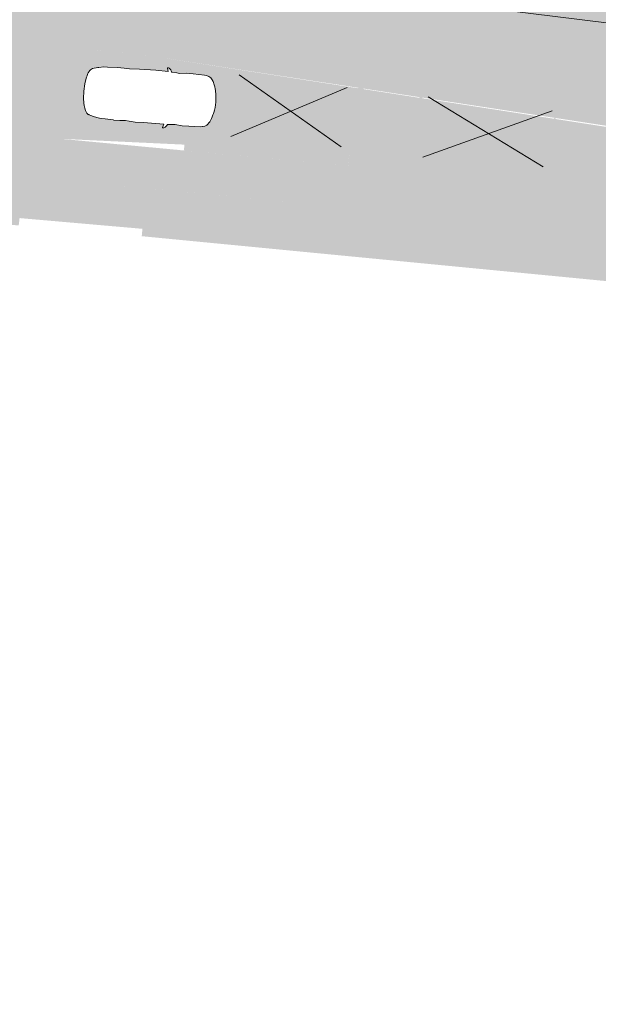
# Model space of a CAD drawing. Header units: metres. Extents: x -862 to 1262, y -354 to 644.
# Tile 13 of 256: x -651 to -630, y 397 to 433. Entities that reach past the tile are written whole.
import ezdxf

# ---------------------------------------------------------------- set-up
doc = ezdxf.new("R2010")
doc.units = ezdxf.units.M
doc.header["$LTSCALE"] = 0.5
doc.set_wipeout_variables(frame=1)
doc.layers.add('BPR_Verkehr_220520', color=7, linetype='Continuous')

# ---------------------------------------------------------------- blocks, each defined once
blk = doc.blocks.new('Fz_bmw_X5_2011_D-2')
at = {"color": 255, "linetype": 'Continuous', "lineweight": 5, "transparency": 33554687}
blk.add_wipeout([(2.186, -3.613), (2.164, -3.575), (2.126, -3.533), (2.095, -3.491), (2.069, -3.468), (2.043, -3.448), (2.016, -3.43), (1.989, -3.415), (1.962, -3.401), (1.934, -3.389), (1.918, -3.384), (1.895, -3.006), (1.888, -2.94), (1.866, -2.814), (1.92, -2.304), (1.925, -1.818), (1.882, -0.981), (1.865, -0.837), (1.859, -0.807), (1.807, -0.646), (1.72, -0.505), (1.466, -0.317), (1.229, -0.212), (1.098, -0.166), (0.947, -0.127), (0.848, -0.092), (0.776, -0.077), (0.588, -0.043), (0.395, -0.019), (0, 0), (-0.198, -0.005), (-0.395, -0.019), (-0.432, -0.023), (-0.587, -0.043), (-0.776, -0.077), (-0.848, -0.092), (-0.947, -0.127), (-1.098, -0.166), (-1.237, -0.213), (-1.466, -0.317), (-1.589, -0.386), (-1.72, -0.505), (-1.807, -0.646), (-1.864, -0.837), (-1.882, -0.981), (-1.925, -1.818), (-1.92, -2.304), (-1.866, -2.814), (-1.894, -3.006), (-1.915, -3.372), (-1.934, -3.389), (-1.989, -3.415), (-2.043, -3.448), (-2.069, -3.468), (-2.095, -3.491), (-2.119, -3.516), (-2.152, -3.561), (-2.175, -3.594), (-2.195, -3.643), (-2.197, -3.687), (-2.194, -3.704), (-2.177, -3.714), (-2.171, -3.713), (-1.927, -3.646), (-1.945, -4.544), (-1.937, -5.733), (-1.886, -6.457), (-1.915, -6.853), (-1.923, -7.351), (-1.884, -8.076), (-1.879, -8.345), (-1.812, -8.71), (-1.793, -8.789), (-1.682, -9.154), (-1.646, -9.225), (-1.585, -9.296), (-1.503, -9.358), (-1.449, -9.39), (-1.34, -9.442), (-1.242, -9.48), (-1.136, -9.514), (-1.021, -9.545), (-0.858, -9.571), (-0.542, -9.627), (0, -9.658), (0.543, -9.627), (0.859, -9.571), (0.871, -9.574), (0.876, -9.574), (0.888, -9.574), (0.894, -9.573), (0.901, -9.572), (1.022, -9.545), (1.05, -9.538), (1.242, -9.48), (1.399, -9.416), (1.503, -9.358), (1.585, -9.296), (1.646, -9.225), (1.666, -9.188), (1.682, -9.154), (1.7, -9.11), (1.738, -8.995), (1.794, -8.789), (1.813, -8.71), (1.864, -8.457), (1.879, -8.345), (1.884, -8.217), (1.894, -7.928), (1.923, -7.351), (1.924, -7.297), (1.915, -6.853), (1.886, -6.457), (1.918, -6.185), (1.938, -5.733), (1.934, -5.134), (1.925, -3.645), (2.171, -3.713), (2.196, -3.697), (2.198, -3.675), (2.197, -3.659)], dxfattribs=at)
at = {"color": 9, "linetype": 'Continuous', "lineweight": 5, "transparency": 33554687, "flags": 128}
blk.add_lwpolyline([(2.186, -3.613), (2.164, -3.575), (2.126, -3.533), (2.095, -3.491), (2.069, -3.468), (2.043, -3.448), (2.016, -3.43), (1.989, -3.415), (1.962, -3.401), (1.934, -3.389), (1.918, -3.384), (1.895, -3.006), (1.888, -2.94), (1.866, -2.814), (1.92, -2.304), (1.925, -1.818), (1.882, -0.981), (1.865, -0.837), (1.859, -0.807), (1.807, -0.646), (1.72, -0.505), (1.466, -0.317), (1.229, -0.212), (1.098, -0.166), (0.947, -0.127), (0.848, -0.092), (0.776, -0.077), (0.588, -0.043), (0.395, -0.019), (0, 0), (-0.198, -0.005), (-0.395, -0.019), (-0.432, -0.023), (-0.587, -0.043), (-0.776, -0.077), (-0.848, -0.092), (-0.947, -0.127), (-1.098, -0.166), (-1.237, -0.213), (-1.466, -0.317), (-1.589, -0.386), (-1.72, -0.505), (-1.807, -0.646), (-1.864, -0.837), (-1.882, -0.981), (-1.925, -1.818), (-1.92, -2.304), (-1.866, -2.814), (-1.894, -3.006), (-1.915, -3.372), (-1.934, -3.389), (-1.989, -3.415), (-2.043, -3.448), (-2.069, -3.468), (-2.095, -3.491), (-2.119, -3.516), (-2.152, -3.561), (-2.175, -3.594), (-2.195, -3.643), (-2.197, -3.687), (-2.194, -3.704), (-2.177, -3.714), (-2.171, -3.713), (-1.927, -3.646), (-1.945, -4.544), (-1.937, -5.733), (-1.886, -6.457), (-1.915, -6.853), (-1.923, -7.351), (-1.884, -8.076), (-1.879, -8.345), (-1.812, -8.71), (-1.793, -8.789), (-1.682, -9.154), (-1.646, -9.225), (-1.585, -9.296), (-1.503, -9.358), (-1.449, -9.39), (-1.34, -9.442), (-1.242, -9.48), (-1.136, -9.514), (-1.021, -9.545), (-0.858, -9.571), (-0.542, -9.627), (0, -9.658), (0.543, -9.627), (0.859, -9.571), (0.871, -9.574), (0.876, -9.574), (0.888, -9.574), (0.894, -9.573), (0.901, -9.572), (1.022, -9.545), (1.05, -9.538), (1.242, -9.48), (1.399, -9.416), (1.503, -9.358), (1.585, -9.296), (1.646, -9.225), (1.666, -9.188), (1.682, -9.154), (1.7, -9.11), (1.738, -8.995), (1.794, -8.789), (1.813, -8.71), (1.864, -8.457), (1.879, -8.345), (1.884, -8.217), (1.894, -7.928), (1.923, -7.351), (1.924, -7.297), (1.915, -6.853), (1.886, -6.457), (1.918, -6.185), (1.938, -5.733), (1.934, -5.134), (1.925, -3.645), (2.171, -3.713), (2.196, -3.697), (2.198, -3.675), (2.197, -3.659)], close=True, dxfattribs=at)
at = {"color": 255, "linetype": 'Continuous', "lineweight": 5, "transparency": 33554687}
blk.add_wipeout([(-0.542, -9.627), (0, -9.658), (0.543, -9.627), (0.859, -9.571), (0.871, -9.574), (0.876, -9.574), (0.888, -9.574), (0.894, -9.573), (0.901, -9.572), (1.022, -9.545), (1.05, -9.538), (1.242, -9.48), (1.399, -9.416), (1.503, -9.358), (1.585, -9.296), (1.646, -9.225), (1.666, -9.188), (1.682, -9.154), (1.7, -9.11), (1.738, -8.995), (1.794, -8.789), (1.813, -8.71), (1.864, -8.457), (1.879, -8.345), (1.884, -8.217), (1.894, -7.928), (1.923, -7.351), (1.924, -7.297), (1.915, -6.853), (1.886, -6.457), (1.918, -6.185), (1.938, -5.733), (1.934, -5.134), (1.925, -3.645), (2.171, -3.713), (2.196, -3.697), (2.198, -3.675), (2.197, -3.659), (2.186, -3.613), (2.164, -3.575), (2.126, -3.533), (2.095, -3.491), (2.069, -3.468), (2.043, -3.448), (2.016, -3.43), (1.989, -3.415), (1.962, -3.401), (1.934, -3.389), (1.918, -3.384), (1.895, -3.006), (1.888, -2.94), (1.866, -2.814), (1.92, -2.304), (1.925, -1.818), (1.882, -0.981), (1.865, -0.837), (1.859, -0.807), (1.807, -0.646), (1.72, -0.505), (1.466, -0.317), (1.229, -0.212), (1.098, -0.166), (0.947, -0.127), (0.848, -0.092), (0.776, -0.077), (0.588, -0.043), (0.395, -0.019), (0, 0), (-0.198, -0.005), (-0.395, -0.019), (-0.432, -0.023), (-0.587, -0.043), (-0.776, -0.077), (-0.848, -0.092), (-0.947, -0.127), (-1.098, -0.166), (-1.237, -0.213), (-1.466, -0.317), (-1.589, -0.386), (-1.72, -0.505), (-1.807, -0.646), (-1.864, -0.837), (-1.882, -0.981), (-1.925, -1.818), (-1.92, -2.304), (-1.866, -2.814), (-1.894, -3.006), (-1.915, -3.372), (-1.934, -3.389), (-1.989, -3.415), (-2.043, -3.448), (-2.069, -3.468), (-2.095, -3.491), (-2.119, -3.516), (-2.152, -3.561), (-2.175, -3.594), (-2.195, -3.643), (-2.197, -3.687), (-2.194, -3.704), (-2.177, -3.714), (-2.171, -3.713), (-1.927, -3.646), (-1.945, -4.544), (-1.937, -5.733), (-1.886, -6.457), (-1.915, -6.853), (-1.923, -7.351), (-1.884, -8.076), (-1.879, -8.345), (-1.812, -8.71), (-1.793, -8.789), (-1.682, -9.154), (-1.646, -9.225), (-1.585, -9.296), (-1.503, -9.358), (-1.449, -9.39), (-1.34, -9.442), (-1.242, -9.48), (-1.136, -9.514), (-1.021, -9.545), (-0.858, -9.571)], dxfattribs=at)
at = {"color": 9, "linetype": 'Continuous', "lineweight": 5, "transparency": 33554687, "flags": 128}
blk.add_lwpolyline([(-0.542, -9.627), (0, -9.658), (0.543, -9.627), (0.859, -9.571), (0.871, -9.574), (0.876, -9.574), (0.888, -9.574), (0.894, -9.573), (0.901, -9.572), (1.022, -9.545), (1.05, -9.538), (1.242, -9.48), (1.399, -9.416), (1.503, -9.358), (1.585, -9.296), (1.646, -9.225), (1.666, -9.188), (1.682, -9.154), (1.7, -9.11), (1.738, -8.995), (1.794, -8.789), (1.813, -8.71), (1.864, -8.457), (1.879, -8.345), (1.884, -8.217), (1.894, -7.928), (1.923, -7.351), (1.924, -7.297), (1.915, -6.853), (1.886, -6.457), (1.918, -6.185), (1.938, -5.733), (1.934, -5.134), (1.925, -3.645), (2.171, -3.713), (2.196, -3.697), (2.198, -3.675), (2.197, -3.659), (2.186, -3.613), (2.164, -3.575), (2.126, -3.533), (2.095, -3.491), (2.069, -3.468), (2.043, -3.448), (2.016, -3.43), (1.989, -3.415), (1.962, -3.401), (1.934, -3.389), (1.918, -3.384), (1.895, -3.006), (1.888, -2.94), (1.866, -2.814), (1.92, -2.304), (1.925, -1.818), (1.882, -0.981), (1.865, -0.837), (1.859, -0.807), (1.807, -0.646), (1.72, -0.505), (1.466, -0.317), (1.229, -0.212), (1.098, -0.166), (0.947, -0.127), (0.848, -0.092), (0.776, -0.077), (0.588, -0.043), (0.395, -0.019), (0, 0), (-0.198, -0.005), (-0.395, -0.019), (-0.432, -0.023), (-0.587, -0.043), (-0.776, -0.077), (-0.848, -0.092), (-0.947, -0.127), (-1.098, -0.166), (-1.237, -0.213), (-1.466, -0.317), (-1.589, -0.386), (-1.72, -0.505), (-1.807, -0.646), (-1.864, -0.837), (-1.882, -0.981), (-1.925, -1.818), (-1.92, -2.304), (-1.866, -2.814), (-1.894, -3.006), (-1.915, -3.372), (-1.934, -3.389), (-1.989, -3.415), (-2.043, -3.448), (-2.069, -3.468), (-2.095, -3.491), (-2.119, -3.516), (-2.152, -3.561), (-2.175, -3.594), (-2.195, -3.643), (-2.197, -3.687), (-2.194, -3.704), (-2.177, -3.714), (-2.171, -3.713), (-1.927, -3.646), (-1.945, -4.544), (-1.937, -5.733), (-1.886, -6.457), (-1.915, -6.853), (-1.923, -7.351), (-1.884, -8.076), (-1.879, -8.345), (-1.812, -8.71), (-1.793, -8.789), (-1.682, -9.154), (-1.646, -9.225), (-1.585, -9.296), (-1.503, -9.358), (-1.449, -9.39), (-1.34, -9.442), (-1.242, -9.48), (-1.136, -9.514), (-1.021, -9.545), (-0.858, -9.571), (-0.542, -9.627)], close=True, dxfattribs=at)

msp = doc.modelspace()

# ---------------------------------------------------------------- hatches: boundary and pattern name
at = {"layer": 'BPR_Verkehr_220520', "linetype": 'Continuous', "lineweight": 0, "true_color": 0xe4e6e5, "transparency": 33554687}
h = msp.add_hatch(color=254, dxfattribs=at)
h.paths.add_polyline_path([(-698.924, 452.621), (-699.733, 450.901), (-683.88, 406.328), (-682.087, 406.971), (-682.201, 407.314), (-682.307, 407.632), (-682.675, 409.044), (-682.896, 410.486), (-682.968, 411.943), (-682.89, 413.4), (-682.662, 414.841), (-682.288, 416.251), (-681.77, 417.615), (-681.116, 418.919), (-680.287, 420.158), (-679.851, 420.724), (-679.313, 421.376), (-678.091, 422.797), (-676.693, 424.337), (-676.311, 424.738), (-675.634, 425.425), (-674.933, 426.088), (-674.208, 426.725), (-673.462, 427.336), (-672.694, 427.92), (-671.905, 428.476), (-671.097, 429.003), (-670.271, 429.501), (-669.647, 429.848), (-669.011, 430.172), (-668.363, 430.473), (-667.705, 430.751), (-667.038, 431.006), (-666.362, 431.236), (-665.679, 431.442), (-664.988, 431.623), (-664.554, 431.724), (-664.117, 431.815), (-663.679, 431.897), (-663.239, 431.968), (-662.797, 432.03), (-662.355, 432.082), (-661.911, 432.124), (-661.466, 432.156), (-661.38, 432.161), (-661.293, 432.165), (-661.207, 432.17), (-661.12, 432.174), (-661.033, 432.177), (-660.947, 432.18), (-660.86, 432.183), (-660.773, 432.186), (-659.304, 432.213), (-657.834, 432.219), (-656.364, 432.204), (-654.894, 432.167), (-653.426, 432.108), (-651.958, 432.027), (-650.491, 431.926), (-649.027, 431.802), (-648.632, 431.765), (-648.238, 431.727), (-647.844, 431.687), (-647.45, 431.645), (-647.056, 431.602), (-646.663, 431.557), (-646.269, 431.511), (-645.876, 431.463), (-608.262, 426.807), (-607.151, 426.671), (-606.04, 426.536), (-604.929, 426.402), (-603.818, 426.27), (-602.706, 426.139), (-601.595, 426.01), (-600.483, 425.883), (-599.371, 425.757), (-598.594, 425.67), (-597.818, 425.584), (-597.041, 425.498), (-596.265, 425.413), (-595.488, 425.329), (-594.711, 425.246), (-593.934, 425.164), (-593.157, 425.082), (-592.851, 425.05), (-592.544, 425.018), (-592.238, 424.986), (-591.931, 424.954), (-591.625, 424.923), (-591.318, 424.891), (-591.011, 424.86), (-590.705, 424.829), (-590.099, 424.767), (-589.494, 424.707), (-588.888, 424.646), (-588.282, 424.586), (-587.676, 424.527), (-587.07, 424.468), (-586.465, 424.409), (-585.859, 424.351), (-585.782, 424.344), (-585.706, 424.336), (-585.63, 424.329), (-585.554, 424.322), (-585.478, 424.315), (-585.401, 424.307), (-585.325, 424.3), (-585.249, 424.293), (-561.438, 422.035), (-560.938, 421.988), (-559.51, 421.853), (-559.249, 421.828), (-558.987, 421.803), (-558.725, 421.779), (-558.463, 421.755), (-558.201, 421.73), (-557.939, 421.707), (-557.676, 421.683), (-557.414, 421.659), (-556.294, 421.487), (-555.204, 421.176), (-554.161, 420.73), (-553.183, 420.156), (-552.285, 419.464), (-551.481, 418.664), (-550.784, 417.77), (-550.205, 416.795), (-550.013, 416.397), (-549.842, 415.99), (-549.69, 415.575), (-549.559, 415.154), (-549.449, 414.726), (-549.36, 414.293), (-549.292, 413.857), (-549.246, 413.417), (-549.243, 413.38), (-549.24, 413.343), (-549.238, 413.306), (-549.235, 413.269), (-549.233, 413.232), (-549.231, 413.195), (-549.229, 413.158), (-549.227, 413.121), (-549.226, 413.1), (-549.225, 413.078), (-549.224, 413.056), (-549.223, 413.035), (-549.222, 413.013), (-549.222, 412.991), (-549.221, 412.97), (-549.22, 412.948), (-549.606, 407.232), (-544.169, 406.821), (-543.933, 409.949), (-543.853, 411), (-543.53, 412.875), (-542.857, 414.656), (-541.859, 416.276), (-540.572, 417.678), (-539.042, 418.811), (-537.326, 419.634), (-535.485, 420.117), (-533.586, 420.242), (-533.361, 420.235), (-533.136, 420.229), (-532.911, 420.222), (-532.685, 420.216), (-532.46, 420.21), (-532.235, 420.204), (-532.01, 420.198), (-531.785, 420.192), (-531.732, 420.191), (-531.679, 420.189), (-531.626, 420.186), (-531.573, 420.183), (-531.52, 420.18), (-531.467, 420.176), (-531.414, 420.172), (-531.361, 420.167), (-471.89, 414.447), (-471.817, 414.434), (-471.746, 414.411), (-471.68, 414.378), (-471.62, 414.335), (-471.566, 414.284), (-471.521, 414.225), (-471.485, 414.161), (-471.458, 414.092), (-470.95, 412.347), (-467.074, 411.974), (-456.585, 410.965), (-455.448, 410.773), (-454.351, 410.418), (-453.316, 409.91), (-452.365, 409.259), (-451.518, 408.477), (-450.791, 407.582), (-450.201, 406.592), (-449.759, 405.527), (-449.747, 405.488), (-449.734, 405.45), (-449.722, 405.412), (-449.71, 405.373), (-449.698, 405.335), (-449.686, 405.296), (-449.675, 405.257), (-449.664, 405.219), (-449.648, 405.165), (-449.634, 405.111), (-449.619, 405.058), (-449.605, 405.004), (-449.591, 404.95), (-449.578, 404.896), (-449.565, 404.842), (-449.552, 404.788), (-448.392, 399.721), (-441.922, 399.5), (-441.911, 399.603), (-441.9, 399.705), (-441.888, 399.807), (-441.874, 399.908), (-441.86, 400.01), (-441.844, 400.112), (-441.828, 400.213), (-441.81, 400.314), (-441.803, 400.351), (-441.797, 400.388), (-441.79, 400.425), (-441.782, 400.462), (-441.775, 400.5), (-441.768, 400.537), (-441.76, 400.574), (-441.752, 400.611), (-441.611, 401.194), (-441.435, 401.768), (-441.225, 402.33), (-440.982, 402.879), (-440.706, 403.412), (-440.399, 403.928), (-440.061, 404.424), (-439.694, 404.899), (-439.67, 404.928), (-439.646, 404.957), (-439.622, 404.986), (-439.598, 405.014), (-439.574, 405.043), (-439.549, 405.071), (-439.525, 405.1), (-439.5, 405.128), (-438.917, 405.741), (-438.285, 406.303), (-437.608, 406.809), (-436.89, 407.256), (-436.137, 407.641), (-435.354, 407.96), (-434.547, 408.213), (-433.721, 408.396), (-433.684, 408.403), (-433.647, 408.409), (-433.61, 408.416), (-433.573, 408.422), (-433.535, 408.428), (-433.498, 408.434), (-433.461, 408.439), (-433.424, 408.445), (-433.214, 408.473), (-433.004, 408.498), (-432.793, 408.517), (-432.582, 408.533), (-432.37, 408.543), (-432.159, 408.55), (-431.947, 408.552), (-431.735, 408.549), (-431.66, 408.547), (-431.584, 408.544), (-431.509, 408.541), (-431.433, 408.537), (-431.358, 408.533), (-431.283, 408.528), (-431.207, 408.523), (-431.132, 408.517), (-431.115, 408.515), (-431.098, 408.514), (-431.082, 408.512), (-431.065, 408.511), (-431.048, 408.509), (-431.032, 408.508), (-431.015, 408.506), (-430.998, 408.505), (-429.811, 408.391), (-429.181, 408.333), (-428.55, 408.276), (-427.92, 408.221), (-427.289, 408.167), (-426.658, 408.114), (-426.028, 408.062), (-425.397, 408.012), (-424.766, 407.963), (-424.167, 407.567), (-422.344, 407.437), (-420.521, 407.318), (-418.697, 407.21), (-416.873, 407.113), (-415.048, 407.027), (-413.222, 406.953), (-411.396, 406.889), (-409.57, 406.836), (-408.759, 406.811), (-407.948, 406.78), (-407.137, 406.742), (-406.326, 406.696), (-405.516, 406.644), (-404.707, 406.584), (-403.898, 406.518), (-403.09, 406.445), (-337.083, 400.178), (-336.698, 400.154), (-336.312, 400.155), (-335.927, 400.18), (-335.545, 400.23), (-335.166, 400.305), (-334.793, 400.404), (-334.428, 400.527), (-334.07, 400.672), (-333.832, 400.773), (-333.589, 400.863), (-333.342, 400.942), (-333.093, 401.011), (-332.84, 401.069), (-332.586, 401.116), (-332.329, 401.152), (-332.072, 401.177), (-331.945, 401.185), (-331.818, 401.19), (-331.691, 401.193), (-331.564, 401.193), (-331.437, 401.191), (-331.311, 401.185), (-331.184, 401.177), (-331.057, 401.167), (-316.615, 399.796), (-316.105, 399.734), (-315.599, 399.646), (-315.098, 399.533), (-314.604, 399.393), (-314.117, 399.229), (-313.64, 399.04), (-313.173, 398.827), (-312.717, 398.589), (-312.444, 398.428), (-312.179, 398.253), (-311.924, 398.064), (-311.679, 397.862), (-311.445, 397.647), (-311.223, 397.42), (-311.014, 397.181), (-310.817, 396.932), (-303.48, 401.885), (-303.693, 402.23), (-303.88, 402.59), (-304.04, 402.963), (-304.172, 403.346), (-304.275, 403.738), (-304.349, 404.136), (-304.394, 404.539), (-304.409, 404.945), (-304.388, 405.425), (-304.325, 405.902), (-304.221, 406.371), (-304.076, 406.829), (-303.892, 407.273), (-303.669, 407.7), (-303.41, 408.105), (-303.117, 408.486), (-308.466, 415.175), (-308.501, 415.143), (-308.535, 415.11), (-308.569, 415.077), (-308.604, 415.045), (-308.638, 415.012), (-308.672, 414.979), (-308.706, 414.946), (-308.74, 414.912), (-309.561, 414.157), (-310.433, 413.46), (-311.352, 412.827), (-312.312, 412.258), (-313.31, 411.758), (-314.34, 411.329), (-315.398, 410.973), (-316.478, 410.691), (-316.516, 410.682), (-316.555, 410.674), (-316.593, 410.666), (-316.632, 410.657), (-316.67, 410.649), (-316.709, 410.641), (-316.747, 410.633), (-316.786, 410.625), (-317.06, 410.572), (-317.335, 410.523), (-317.611, 410.48), (-317.888, 410.441), (-318.165, 410.407), (-318.443, 410.378), (-318.722, 410.353), (-319, 410.334), (-319.041, 410.331), (-319.082, 410.329), (-319.123, 410.326), (-319.163, 410.324), (-319.204, 410.322), (-319.245, 410.319), (-319.286, 410.317), (-319.326, 410.314), (-319.402, 410.31), (-319.478, 410.305), (-319.554, 410.301), (-319.629, 410.296), (-319.705, 410.292), (-319.781, 410.287), (-319.857, 410.283), (-319.932, 410.278), (-320.046, 410.271), (-320.16, 410.265), (-320.273, 410.258), (-320.387, 410.252), (-320.501, 410.245), (-320.614, 410.239), (-320.728, 410.232), (-320.841, 410.226), (-320.887, 410.223), (-320.932, 410.221), (-320.977, 410.218), (-321.022, 410.216), (-321.067, 410.213), (-321.112, 410.211), (-321.157, 410.208), (-321.202, 410.206), (-321.258, 410.203), (-321.314, 410.202), (-321.37, 410.201), (-321.427, 410.202), (-321.483, 410.203), (-321.539, 410.206), (-321.595, 410.21), (-321.651, 410.215), (-331.791, 411.177), (-334.28, 411.413), (-335.672, 411.546), (-341.325, 412.082), (-352.458, 413.139), (-354.947, 413.376), (-366.455, 414.468), (-368.944, 414.705), (-386.903, 416.41), (-389.392, 416.646), (-401.179, 417.765), (-403.668, 418.001), (-419.912, 419.544), (-420.084, 419.56), (-420.255, 419.576), (-420.427, 419.593), (-420.599, 419.61), (-420.771, 419.627), (-420.942, 419.644), (-421.114, 419.661), (-421.286, 419.678), (-421.534, 419.703), (-421.783, 419.728), (-422.032, 419.754), (-422.28, 419.78), (-422.529, 419.806), (-422.778, 419.832), (-423.026, 419.859), (-423.275, 419.886), (-423.275, 419.882), (-423.336, 419.894), (-423.398, 419.906), (-423.459, 419.917), (-423.52, 419.928), (-423.582, 419.94), (-423.643, 419.951), (-423.704, 419.963), (-423.766, 419.974), (-423.772, 419.941), (-425.17, 420.198), (-426.572, 420.435), (-427.977, 420.654), (-429.385, 420.852), (-430.796, 421.031), (-432.209, 421.191), (-433.624, 421.331), (-435.041, 421.451), (-440.168, 421.944), (-441.146, 422.1), (-442.098, 422.375), (-443.009, 422.766), (-443.864, 423.267), (-444.651, 423.87), (-445.357, 424.565), (-445.971, 425.342), (-446.485, 426.189), (-446.672, 426.54), (-446.84, 426.899), (-446.99, 427.265), (-447.123, 427.639), (-447.236, 428.019), (-447.331, 428.404), (-447.406, 428.793), (-447.462, 429.186), (-448.145, 435.012), (-448.391, 436.882), (-453.599, 437.631), (-453.577, 437.552), (-453.555, 437.473), (-453.535, 437.395), (-453.514, 437.316), (-453.495, 437.237), (-453.476, 437.157), (-453.457, 437.078), (-453.44, 436.998), (-453.213, 435.118), (-453.346, 433.228), (-453.832, 431.397), (-454.655, 429.691), (-455.784, 428.171), (-457.18, 426.891), (-458.793, 425.897), (-460.564, 425.225), (-460.988, 425.093), (-461.415, 424.973), (-461.846, 424.865), (-462.279, 424.769), (-462.715, 424.686), (-463.153, 424.615), (-463.593, 424.556), (-464.034, 424.51), (-464.281, 424.484), (-464.527, 424.462), (-464.774, 424.446), (-465.021, 424.436), (-465.269, 424.43), (-465.516, 424.429), (-465.764, 424.434), (-466.011, 424.443), (-466.082, 424.447), (-466.152, 424.451), (-466.223, 424.455), (-466.293, 424.46), (-466.364, 424.465), (-466.434, 424.471), (-466.505, 424.477), (-466.575, 424.484), (-593.85, 436.726), (-594.096, 436.759), (-594.338, 436.813), (-594.574, 436.887), (-594.804, 436.98), (-595.025, 437.092), (-595.236, 437.222), (-595.436, 437.368), (-595.623, 437.531), (-596.088, 438.003), (-596.517, 438.509), (-596.907, 439.045), (-597.257, 439.608), (-597.564, 440.195), (-597.828, 440.803), (-598.046, 441.429), (-598.217, 442.07), (-598.226, 442.108), (-598.234, 442.147), (-598.243, 442.185), (-598.251, 442.224), (-598.259, 442.263), (-598.267, 442.302), (-598.275, 442.34), (-598.282, 442.379), (-598.311, 442.541), (-598.338, 442.703), (-598.361, 442.865), (-598.382, 443.028), (-598.4, 443.191), (-598.414, 443.354), (-598.426, 443.518), (-598.434, 443.681), (-598.447, 444.024), (-598.456, 444.367), (-598.46, 444.709), (-598.459, 445.052), (-598.455, 445.395), (-598.446, 445.738), (-598.432, 446.08), (-598.415, 446.422), (-598.412, 446.46), (-598.41, 446.497), (-598.408, 446.535), (-598.406, 446.572), (-598.403, 446.61), (-598.401, 446.647), (-598.398, 446.685), (-598.396, 446.722), (-598.393, 446.757), (-598.391, 446.792), (-598.388, 446.827), (-598.386, 446.861), (-598.383, 446.896), (-598.38, 446.931), (-598.378, 446.966), (-598.375, 447.001), (-597.98, 451.961), (-603.946, 452.361), (-604.239, 448.981), (-604.374, 447.425), (-604.44, 446.67), (-604.487, 446.225), (-604.55, 445.782), (-604.63, 445.341), (-604.727, 444.904), (-604.839, 444.471), (-604.968, 444.042), (-605.113, 443.619), (-605.273, 443.201), (-605.288, 443.164), (-605.302, 443.128), (-605.317, 443.092), (-605.332, 443.056), (-605.348, 443.02), (-605.363, 442.984), (-605.378, 442.949), (-605.394, 442.913), (-605.446, 442.794), (-605.5, 442.676), (-605.555, 442.559), (-605.611, 442.442), (-605.669, 442.325), (-605.728, 442.21), (-605.788, 442.095), (-605.849, 441.98), (-605.888, 441.909), (-605.927, 441.839), (-605.967, 441.768), (-606.007, 441.698), (-606.048, 441.628), (-606.089, 441.558), (-606.131, 441.489), (-606.173, 441.42), (-606.673, 440.725), (-607.266, 440.107), (-607.941, 439.581), (-608.684, 439.156), (-609.48, 438.841), (-610.313, 438.642), (-611.166, 438.564), (-612.021, 438.608), (-619.751, 439.565), (-620.346, 439.639), (-620.561, 437.902), (-622.549, 438.148), (-623.262, 438.236), (-623.623, 438.284), (-623.983, 438.339), (-624.342, 438.4), (-624.699, 438.468), (-625.056, 438.542), (-625.411, 438.622), (-625.764, 438.709), (-626.116, 438.803), (-626.327, 438.861), (-626.538, 438.92), (-626.749, 438.978), (-626.96, 439.037), (-627.17, 439.097), (-627.381, 439.156), (-627.592, 439.216), (-627.802, 439.276), (-630.49, 440.022), (-633.19, 440.725), (-635.9, 441.386), (-638.62, 442.005), (-641.349, 442.581), (-644.087, 443.115), (-646.834, 443.606), (-649.587, 444.053), (-651.624, 444.366), (-653.662, 444.675), (-655.701, 444.979), (-657.74, 445.28), (-659.78, 445.576), (-661.821, 445.868), (-663.862, 446.155), (-665.904, 446.439), (-668.431, 446.771), (-670.962, 447.071), (-673.497, 447.338), (-676.035, 447.574), (-678.575, 447.776), (-681.118, 447.947), (-683.664, 448.085), (-686.21, 448.19), (-686.674, 448.207), (-686.674, 448.207), (-687.566, 448.253), (-688.456, 448.331), (-689.343, 448.438), (-690.226, 448.577), (-691.103, 448.745), (-691.974, 448.943), (-692.838, 449.172), (-693.693, 449.43), (-694.422, 449.687), (-695.134, 449.988), (-695.828, 450.33), (-696.499, 450.713), (-697.147, 451.135), (-697.769, 451.595), (-698.362, 452.091)])
h.paths.add_polyline_path([(-314.453, 406.888), (-314.246, 406.879), (-314.045, 406.829), (-313.859, 406.738), (-313.695, 406.61), (-313.561, 406.451), (-313.463, 406.268), (-313.405, 406.069), (-313.389, 405.862), (-313.431, 404.332), (-313.458, 404.129), (-313.525, 403.936), (-313.63, 403.761), (-313.768, 403.611), (-313.934, 403.492), (-314.121, 403.409), (-314.321, 403.366), (-314.525, 403.364), (-327.206, 404.568), (-327.343, 404.594), (-327.473, 404.645), (-327.591, 404.719), (-327.694, 404.814), (-327.777, 404.926), (-327.838, 405.052), (-327.874, 405.187), (-327.885, 405.326), (-327.87, 405.465), (-327.83, 405.598), (-327.765, 405.722), (-327.679, 405.832), (-327.573, 405.923), (-327.453, 405.994), (-327.322, 406.041), (-327.184, 406.063)])
h.paths.add_polyline_path([(-435.598, 416.194), (-435.268, 416.189), (-434.939, 416.167), (-433.249, 416.004), (-432.271, 415.905), (-431.295, 415.797), (-430.319, 415.679), (-429.345, 415.551), (-428.372, 415.414), (-427.4, 415.267), (-426.43, 415.111), (-425.461, 414.945), (-425.162, 414.892), (-424.997, 414.862), (-424.832, 414.829), (-424.667, 414.794), (-424.503, 414.757), (-424.339, 414.717), (-424.176, 414.675), (-424.013, 414.631), (-423.851, 414.584), (-423.723, 414.533), (-423.606, 414.46), (-423.505, 414.366), (-423.423, 414.255), (-423.362, 414.131), (-423.325, 413.997), (-423.314, 413.86), (-423.327, 413.722), (-423.366, 413.59), (-423.428, 413.467), (-423.512, 413.357), (-423.615, 413.264), (-423.732, 413.192), (-423.861, 413.143), (-423.997, 413.118), (-424.135, 413.118), (-437.356, 414.39), (-437.48, 414.413), (-437.599, 414.456), (-437.709, 414.519), (-437.807, 414.599), (-437.89, 414.694), (-437.956, 414.802), (-438.002, 414.92), (-438.028, 415.044), (-438.033, 415.17), (-438.017, 415.296), (-437.98, 415.417), (-437.923, 415.529), (-437.848, 415.631), (-437.757, 415.719), (-437.652, 415.79), (-437.537, 415.843), (-437.224, 415.945), (-436.905, 416.031), (-436.582, 416.098), (-436.256, 416.148), (-435.927, 416.18)])
h.paths.add_polyline_path([(-556.929, 427.9), (-459.877, 418.565), (-459.746, 418.541), (-459.622, 418.494), (-459.508, 418.425), (-459.407, 418.338), (-459.324, 418.234), (-459.261, 418.117), (-459.219, 417.991), (-459.2, 417.859), (-459.204, 417.726), (-459.233, 417.596), (-459.283, 417.473), (-459.355, 417.361), (-459.445, 417.263), (-459.551, 417.183), (-459.67, 417.123), (-459.797, 417.084), (-460.238, 417.002), (-460.682, 416.936), (-461.129, 416.887), (-461.576, 416.854), (-462.025, 416.839), (-462.474, 416.84), (-462.922, 416.858), (-463.37, 416.892), (-557.117, 425.909), (-557.31, 425.947), (-557.491, 426.021), (-557.655, 426.129), (-557.794, 426.267), (-557.903, 426.43), (-557.979, 426.611), (-558.018, 426.803), (-558.019, 426.999), (-557.981, 427.191), (-557.907, 427.373), (-557.798, 427.536), (-557.66, 427.675), (-557.498, 427.785), (-557.317, 427.86), (-557.125, 427.899)])
h.paths.add_polyline_path([(-690.831, 434.818), (-689.218, 434.782), (-687.605, 434.736), (-685.992, 434.681), (-684.38, 434.616), (-682.768, 434.541), (-681.156, 434.456), (-679.545, 434.362), (-677.935, 434.258), (-677.53, 434.173), (-677.163, 433.981), (-676.863, 433.695), (-676.652, 433.339), (-676.547, 432.939), (-676.555, 432.525), (-676.676, 432.129), (-676.901, 431.781), (-686.606, 420.539), (-686.751, 420.409), (-686.924, 420.321), (-687.115, 420.281), (-687.309, 420.291), (-687.494, 420.351), (-687.657, 420.456), (-687.789, 420.599), (-687.878, 420.772), (-692.269, 432.805), (-692.351, 433.158), (-692.346, 433.521), (-692.254, 433.872), (-692.081, 434.19), (-691.836, 434.458), (-691.533, 434.659), (-691.192, 434.782)])
at = {"layer": 'BPR_Verkehr_220520', "linetype": 'Continuous', "lineweight": 0, "true_color": 0xb8d2a6, "transparency": 33554687}
h = msp.add_hatch(color=9, dxfattribs=at)
edge = h.paths.add_edge_path()
edge.add_line((-664.988, 431.623), (-664.61, 429.918))
edge.add_line((-664.61, 429.918), (-661.404, 429.614))
edge.add_line((-661.404, 429.614), (-649.342, 428.472))
edge.add_line((-649.342, 428.472), (-649.077, 431.282))
edge.add_arc((-649.575, 431.329), 0.5, 354.5915, 442.9447)
edge.add_line((-649.513, 431.825), (-650.028, 431.889))
edge.add_arc((-658.159, 332.22), 100, 85.33616, 88.98893)
edge.add_arc((-657.98, 290.252), 141.962, 89.35982, 91.12731)
edge.add_line((-660.773, 432.186), (-660.773, 432.186))
edge.add_arc((-660.251, 412.193), 20, 91.4982, 103.7019)
edge.add_line((-664.988, 431.623), (-664.988, 431.623))
at = {"layer": 'BPR_Verkehr_220520', "linetype": 'Continuous', "lineweight": 0, "true_color": 0xd0ced1, "transparency": 33554687}
h = msp.add_hatch(color=254, dxfattribs=at)
edge = h.paths.add_edge_path()
edge.add_arc((-638.112, 429.998), 0.5, 82.9447, 174.5915, ccw=False)
edge.add_line((-638.051, 430.494), (-645.876, 431.463))
edge.add_arc((-658.159, 332.22), 100, 82.94469, 85.33616)
edge.add_line((-650.028, 431.889), (-649.513, 431.825))
edge.add_arc((-649.575, 431.329), 0.5, -5.4085, 82.9447, ccw=False)
edge.add_line((-649.077, 431.282), (-649.295, 428.971))
edge.add_line((-649.295, 428.971), (-649.295, 428.97))
edge.add_line((-649.295, 428.97), (-644.797, 428.544))
edge.add_line((-644.797, 428.544), (-638.806, 427.977))
edge.add_line((-638.806, 427.977), (-638.61, 430.045))
at = {"layer": 'BPR_Verkehr_220520', "linetype": 'Continuous', "lineweight": 0, "true_color": 0xf7dcdc, "transparency": 33554687}
h = msp.add_hatch(color=254, dxfattribs=at)
edge = h.paths.add_edge_path()
edge.add_line((-583.137, 421.28), (-585.513, 421.505))
edge.add_line((-585.513, 421.505), (-585.513, 421.505))
edge.add_arc((-508.864, 1229.93), 812.05, 264.540534, 264.583759, ccw=False)
edge.add_line((-586.123, 421.563), (-586.123, 421.563))
edge.add_arc((-508.864, 1229.93), 812.05, 264.195631, 264.540534, ccw=False)
edge.add_arc((-508.864, 1229.93), 812.05, 264.021068, 264.195631, ccw=False)
edge.add_line((-593.449, 422.297), (-593.449, 422.297))
edge.add_arc((-508.864, 1229.93), 812.05, 263.57855, 264.021068, ccw=False)
edge.add_line((-599.684, 422.974), (-599.684, 422.974))
edge.add_line((-599.684, 422.974), (-599.684, 422.974))
edge.add_arc((-508.864, 1229.93), 812.05, 262.944689, 263.57855, ccw=False)
edge.add_line((-608.606, 424.029), (-608.606, 424.029))
edge.add_line((-608.606, 424.029), (-610.741, 424.293))
edge.add_line((-610.741, 424.293), (-618.16, 425.211))
edge.add_line((-618.16, 425.211), (-621.139, 425.58))
edge.add_line((-621.139, 425.58), (-623.06, 425.817))
edge.add_line((-623.06, 425.817), (-623.06, 425.817))
edge.add_arc((-672.375, 27.358), 401.5, 82.94469, 83.81105)
edge.add_line((-629.09, 426.518), (-629.09, 426.518))
edge.add_arc((-672.375, 27.358), 401.5, 83.81105, 84.16784)
edge.add_arc((-672.375, 27.358), 401.5, 84.16784, 84.5915)
edge.add_line((-634.531, 427.07), (-636.364, 427.244))
edge.add_line((-636.364, 427.244), (-638.853, 427.479))
edge.add_line((-638.853, 427.479), (-649.342, 428.472))
edge.add_line((-649.342, 428.472), (-652.329, 428.755))
edge.add_line((-652.329, 428.755), (-661.404, 429.614))
edge.add_line((-661.404, 429.614), (-664.61, 429.918))
edge.add_line((-664.61, 429.918), (-664.988, 431.623))
edge.add_line((-664.988, 431.623), (-664.988, 431.623))
edge.add_arc((-660.251, 412.193), 20, 103.7019, 120.0678)
edge.add_line((-670.271, 429.501), (-670.271, 429.501))
edge.add_arc((-656.743, 406.135), 27, 120.0678, 136.4471)
edge.add_line((-676.311, 424.738), (-676.618, 424.416))
edge.add_line((-676.618, 424.416), (-675.53, 423.382))
edge.add_line((-675.53, 423.382), (-675.528, 423.38))
edge.add_arc((-656.743, 406.135), 25.5, 122.257, 137.4456, ccw=False)
edge.add_arc((-667.151, 422.625), 6, 84.5915, 122.257, ccw=False)
edge.add_line((-666.585, 428.598), (-634.672, 425.577))
edge.add_arc((-672.375, 27.358), 400, 82.94469, 84.5915, ccw=False)
edge.add_line((-623.244, 424.329), (-608.79, 422.54))
edge.add_arc((-508.864, 1229.93), 813.55, 262.944689, 264.583759)
edge.add_line((-585.655, 420.012), (-562.02, 417.771))
edge.add_line((-562.02, 417.771), (-562.02, 417.771))
edge.add_arc((-563.908, 397.86), 20, 66.5024, 84.5838, ccw=False)
edge.add_line((-555.934, 416.202), (-555.934, 416.202))
edge.add_line((-555.934, 416.202), (-555.934, 416.202))
edge.add_arc((-547.434, 435.714), 21.283, 246.4607, 254.7249)
edge.add_line((-553.041, 415.183), (-553.041, 415.183))
edge.add_line((-553.041, 415.183), (-553.041, 415.183))
edge.add_arc((-547.434, 435.714), 21.283, 254.7249, 264.6873)
edge.add_line((-549.404, 414.522), (-549.404, 414.522))
edge.add_arc((-558.217, 412.695), 9, 11.7136, 22.0777)
edge.add_arc((-547.361, 435.919), 20, 246.5024, 262.7751, ccw=False)
edge.add_arc((-563.908, 397.86), 21.5, 66.5024, 84.5838)
edge.add_line((-561.879, 419.264), (-566.164, 419.671))
edge.add_line((-566.164, 419.671), (-583.137, 421.28))
at = {"layer": 'BPR_Verkehr_220520', "linetype": 'Continuous', "lineweight": 0, "true_color": 0xb8d2a6, "transparency": 33554687}
h = msp.add_hatch(color=9, dxfattribs=at)
edge = h.paths.add_edge_path()
edge.add_line((-576.168, 420.619), (-575.903, 423.407))
edge.add_line((-575.903, 423.407), (-566.164, 419.671))
edge.add_line((-566.164, 419.671), (-576.168, 420.619))
edge.add_line((-576.168, 420.619), (-573.945, 412.464))
edge.add_line((-573.945, 412.464), (-573.34, 418.844))
edge.add_line((-573.34, 418.844), (-607.863, 423.937))
edge.add_line((-607.863, 423.937), (-607.582, 426.22))
edge.add_arc((-608.078, 426.281), 0.5, 352.9975, 442.9621)
edge.add_arc((-608.126, 426.904), 0.167, 215.254, 310.6528, ccw=False)
edge.add_line((-608.262, 426.807), (-645.876, 431.463))
edge.add_line((-645.876, 431.463), (-576.168, 420.619))
edge.add_line((-576.168, 420.619), (-583.137, 421.28))
edge.add_line((-583.137, 421.28), (-576.168, 420.619))
at = {"layer": 'BPR_Verkehr_220520', "linetype": 'Continuous', "lineweight": 0, "true_color": 0xece5cf, "transparency": 33554687}
h = msp.add_hatch(color=254, dxfattribs=at)
edge = h.paths.add_edge_path()
edge.add_line((-566.164, 419.671), (-573.199, 420.338))
edge.add_line((-573.199, 420.338), (-566.164, 419.671))
edge.add_line((-566.164, 419.671), (-565.9, 422.458))
edge.add_line((-565.9, 422.458), (-607.863, 423.937))
edge.add_line((-607.863, 423.937), (-607.582, 426.22))
edge.add_arc((-608.078, 426.281), 0.5, 352.9975, 442.9621)
edge.add_arc((-608.126, 426.904), 0.167, 215.254, 310.6528, ccw=False)
edge.add_line((-608.262, 426.807), (-645.876, 431.463))
edge.add_line((-645.876, 431.463), (-573.199, 420.338))
edge.add_line((-573.199, 420.338), (-572.934, 423.125))
edge.add_line((-572.934, 423.125), (-573.199, 420.338))
edge.add_line((-573.199, 420.338), (-583.137, 421.28))
edge.add_line((-583.137, 421.28), (-566.164, 419.671))
at = {"layer": 'BPR_Verkehr_220520', "linetype": 'Continuous', "lineweight": 0, "true_color": 0xb8d2a6, "transparency": 33554687}
h = msp.add_hatch(color=9, dxfattribs=at)
edge = h.paths.add_edge_path()
edge.add_line((-576.168, 420.619), (-575.903, 423.407))
edge.add_line((-575.903, 423.407), (-566.164, 419.671))
edge.add_line((-566.164, 419.671), (-573.199, 420.338))
edge.add_line((-573.199, 420.338), (-572.934, 423.125))
edge.add_line((-572.934, 423.125), (-607.863, 423.937))
edge.add_line((-607.863, 423.937), (-607.582, 426.22))
edge.add_arc((-608.078, 426.281), 0.5, 352.9975, 442.9621)
edge.add_arc((-608.126, 426.904), 0.167, 215.254, 310.6528, ccw=False)
edge.add_line((-608.262, 426.807), (-645.876, 431.463))
edge.add_line((-645.876, 431.463), (-573.199, 420.338))
edge.add_line((-573.199, 420.338), (-576.168, 420.619))
edge.add_line((-576.168, 420.619), (-583.137, 421.28))
edge.add_line((-583.137, 421.28), (-576.168, 420.619))
h = msp.add_hatch(color=9, dxfattribs=at)
edge = h.paths.add_edge_path()
edge.add_line((-607.863, 423.937), (-607.582, 426.22))
edge.add_arc((-608.078, 426.281), 0.5, 352.9975, 442.9621)
edge.add_arc((-608.126, 426.904), 0.167, 215.254, 310.6528, ccw=False)
edge.add_line((-608.262, 426.807), (-645.876, 431.463))
edge.add_line((-645.876, 431.463), (-566.164, 419.671))
edge.add_line((-566.164, 419.671), (-565.9, 422.458))
edge.add_line((-565.9, 422.458), (-549.871, 416.077))
edge.add_arc((-547.361, 435.919), 20, 246.5024, 262.7925, ccw=False)
edge.add_line((-555.336, 417.578), (-555.336, 417.578))
edge.add_arc((-563.908, 397.86), 21.5, 66.5024, 84.5838)
edge.add_line((-561.879, 419.264), (-561.879, 419.264))
edge.add_line((-561.879, 419.264), (-566.164, 419.671))
edge.add_line((-566.164, 419.671), (-557.525, 421.669))
edge.add_line((-557.525, 421.669), (-557.832, 418.484))
edge.add_line((-557.832, 418.484), (-557.414, 421.659))
edge.add_line((-557.414, 421.659), (-557.414, 421.659))
edge.add_arc((-521.754, 820.067), 400, 264.58376, 264.88527, ccw=False)
edge.add_line((-559.51, 421.853), (-559.51, 421.853))
edge.add_line((-559.51, 421.853), (-560.938, 421.988))
edge.add_line((-560.938, 421.988), (-557.832, 418.484))
edge.add_line((-557.832, 418.484), (-557.832, 418.484))
edge.add_arc((-563.908, 397.86), 21.5, 73.5832, 84.5838)
edge.add_line((-561.879, 419.264), (-561.879, 419.264))
edge.add_line((-561.879, 419.264), (-557.525, 421.669))
edge.add_arc((-521.754, 820.067), 400, 264.58376, 264.86935, ccw=False)
edge.add_line((-559.51, 421.853), (-607.863, 423.937))
for points in [[(-638.151, 430.497), (-638.249, 430.479), (-638.342, 430.442), (-638.425, 430.388), (-638.497, 430.318), (-638.552, 430.235), (-638.591, 430.143), (-638.61, 430.045), (-638.806, 427.977), (-638.853, 427.479), (-636.364, 427.244), (-636.317, 427.741), (-636.125, 429.767), (-636.125, 429.855), (-636.14, 429.942), (-636.17, 430.024), (-636.214, 430.101), (-636.27, 430.168), (-636.338, 430.225), (-636.415, 430.268), (-636.498, 430.298), (-638.051, 430.494)], [(-638.051, 430.494), (-636.498, 430.298), (-636.505, 430.3), (-636.513, 430.302), (-636.521, 430.303), (-636.529, 430.305), (-636.537, 430.306), (-636.545, 430.308), (-636.554, 430.309), (-636.562, 430.31)]]:
    msp.add_hatch(color=9, dxfattribs=at).paths.add_polyline_path(points)
h = msp.add_hatch(color=9, dxfattribs=at)
edge = h.paths.add_edge_path()
edge.add_line((-638.051, 430.494), (-636.498, 430.298))
edge.add_arc((-636.623, 429.814), 0.5, 75.4634, 82.9447)
edge.add_line((-636.562, 430.31), (-638.051, 430.494))
at = {"layer": 'BPR_Verkehr_220520', "linetype": 'Continuous', "lineweight": 0, "true_color": 0xd0ced1, "transparency": 33554687}
h = msp.add_hatch(color=254, dxfattribs=at)
edge = h.paths.add_edge_path()
edge.add_line((-631.352, 429.147), (-631.352, 429.147))
edge.add_arc((-630.855, 429.1), 0.5, 99.0007, 174.5915, ccw=False)
edge.add_line((-630.933, 429.594), (-630.933, 429.594))
edge.add_line((-630.933, 429.594), (-636.498, 430.298))
edge.add_arc((-636.623, 429.814), 0.5, 0, 75.4634, ccw=False)
edge.add_line((-636.123, 429.814), (-636.123, 429.814))
edge.add_arc((-636.623, 429.814), 0.5, 354.5915, 360, ccw=False)
edge.add_line((-636.125, 429.767), (-636.125, 429.767))
edge.add_line((-636.125, 429.767), (-636.317, 427.741))
edge.add_line((-636.317, 427.741), (-634.484, 427.568))
edge.add_line((-634.484, 427.568), (-634.484, 427.568))
edge.add_arc((-672.375, 27.358), 402, 84.16836, 84.5915, ccw=False)
edge.add_line((-631.529, 427.277), (-631.529, 427.277))
edge.add_line((-631.529, 427.277), (-631.352, 429.147))
at = {"layer": 'BPR_Verkehr_220520', "linetype": 'Continuous', "lineweight": 0, "true_color": 0xb8d2a6, "transparency": 33554687}
h = msp.add_hatch(color=9, dxfattribs=at)
edge = h.paths.add_edge_path()
edge.add_line((-631.352, 429.147), (-631.529, 427.277))
edge.add_line((-631.529, 427.277), (-631.577, 426.779))
edge.add_line((-631.577, 426.779), (-631.577, 426.779))
edge.add_arc((-672.375, 27.358), 401.5, 83.81105, 84.16784, ccw=False)
edge.add_line((-629.09, 426.518), (-629.043, 427.015))
edge.add_line((-629.043, 427.015), (-628.868, 428.868))
edge.add_arc((-629.365, 428.915), 0.5, 354.5915, 442.9447)
edge.add_line((-629.304, 429.412), (-630.793, 429.596))
edge.add_arc((-630.855, 429.1), 0.5, 82.9447, 174.5915)
at = {"layer": 'BPR_Verkehr_220520', "linetype": 'Continuous', "lineweight": 0, "true_color": 0xd0ced1, "transparency": 33554687}
h = msp.add_hatch(color=254, dxfattribs=at)
edge = h.paths.add_edge_path()
edge.add_arc((-656.743, 406.135), 25.5, 122.257, 137.4456)
edge.add_line((-675.528, 423.38), (-677.254, 421.393))
edge.add_arc((-633.78, 474.226), 68.42, 230.55061, 230.80191)
edge.add_line((-677.022, 421.203), (-675.304, 423.18))
edge.add_arc((-656.743, 406.135), 25.2, 122.257, 137.4368, ccw=False)
edge.add_arc((-667.151, 422.625), 5.7, 84.5915, 122.257, ccw=False)
edge.add_line((-666.614, 428.3), (-645.014, 426.255))
edge.add_line((-645.014, 426.255), (-644.985, 426.553))
edge.add_line((-644.985, 426.553), (-666.585, 428.598))
edge.add_line((-666.585, 428.598), (-666.585, 428.598))
edge.add_arc((-667.151, 422.625), 6, 84.5915, 122.257)
edge.add_line((-670.353, 427.699), (-670.353, 427.699))
at = {"layer": 'BPR_Verkehr_220520', "linetype": 'Continuous', "lineweight": 0, "true_color": 0xece5cf, "transparency": 33554687}
for points in [[(-638.806, 427.977), (-644.797, 428.544), (-645.151, 424.804), (-644.985, 426.553), (-638.853, 427.479), (-638.855, 427.48), (-638.806, 427.977), (-638.855, 427.48), (-649.342, 428.472)], [(-646.358, 425.192), (-646.381, 424.923), (-645.151, 424.804), (-644.985, 426.553), (-654.442, 427.449), (-654.613, 425.652), (-650.87, 425.314), (-650.837, 425.583)], [(-639.003, 425.987), (-639.177, 424.227), (-636.659, 423.984), (-636.659, 423.983), (-636.498, 425.75)]]:
    msp.add_hatch(color=254, dxfattribs=at).paths.add_polyline_path(points)
h = msp.add_hatch(color=254, dxfattribs=at)
edge = h.paths.add_edge_path()
edge.add_line((-631.529, 427.277), (-631.529, 427.277))
edge.add_arc((-672.375, 27.358), 402, 84.16836, 84.5915)
edge.add_line((-634.484, 427.568), (-634.484, 427.568))
edge.add_line((-634.484, 427.568), (-636.317, 427.741))
edge.add_line((-636.317, 427.741), (-636.364, 427.244))
edge.add_line((-636.364, 427.244), (-634.531, 427.07))
edge.add_arc((-672.375, 27.358), 401.5, 84.16784, 84.5915, ccw=False)
edge.add_line((-631.577, 426.779), (-631.577, 426.779))
edge.add_line((-631.577, 426.779), (-631.529, 427.277))
h = msp.add_hatch(color=254, dxfattribs=at)
edge = h.paths.add_edge_path()
edge.add_line((-631.925, 423.527), (-631.739, 425.288))
edge.add_line((-631.739, 425.288), (-631.739, 425.288))
edge.add_arc((-672.375, 27.358), 400, 84.16932, 84.5915)
edge.add_line((-634.672, 425.577), (-634.672, 425.577))
edge.add_line((-634.672, 425.577), (-636.498, 425.75))
edge.add_line((-636.498, 425.75), (-636.659, 423.984))
edge.add_line((-636.659, 423.984), (-631.925, 423.527))
at = {"layer": 'BPR_Verkehr_220520', "linetype": 'Continuous', "lineweight": 0, "true_color": 0xd0ced1, "transparency": 33554687}
h = msp.add_hatch(color=254, dxfattribs=at)
edge = h.paths.add_edge_path()
edge.add_line((-636.525, 425.451), (-634.701, 425.278))
edge.add_line((-634.701, 425.278), (-634.701, 425.278))
edge.add_arc((-672.375, 27.358), 399.7, 84.16946, 84.5915, ccw=False)
edge.add_line((-631.771, 424.99), (-631.771, 424.99))
edge.add_line((-631.771, 424.99), (-631.739, 425.288))
edge.add_line((-631.739, 425.288), (-631.739, 425.288))
edge.add_arc((-672.375, 27.358), 400, 84.16932, 84.5915)
edge.add_line((-634.672, 425.577), (-634.672, 425.577))
edge.add_line((-634.672, 425.577), (-636.498, 425.75))
edge.add_line((-636.498, 425.75), (-636.525, 425.451))
at = {"layer": 'BPR_Verkehr_220520', "linetype": 'Continuous', "lineweight": 0, "true_color": 0xece5cf, "transparency": 33554687}
h = msp.add_hatch(color=254, dxfattribs=at)
edge = h.paths.add_edge_path()
edge.add_line((-635.889, 423.91), (-631.925, 423.527))
edge.add_line((-631.925, 423.527), (-631.739, 425.288))
edge.add_line((-631.739, 425.288), (-631.739, 425.288))
edge.add_arc((-672.375, 27.358), 400, 84.16932, 84.5915)
edge.add_line((-634.672, 425.577), (-634.672, 425.577))
edge.add_line((-634.672, 425.577), (-635.722, 425.676))
edge.add_line((-635.722, 425.676), (-635.889, 423.91))
h = msp.add_hatch(color=254, dxfattribs=at)
edge = h.paths.add_edge_path()
edge.add_line((-604.196, 415.845), (-595.963, 415.232))
edge.add_line((-595.963, 415.232), (-596.047, 414.154))
edge.add_line((-596.047, 414.154), (-590.954, 413.769))
edge.add_line((-590.954, 413.769), (-590.578, 417.51))
edge.add_line((-590.578, 417.51), (-599.495, 418.395))
edge.add_line((-599.495, 418.395), (-599.306, 420.304))
edge.add_line((-599.306, 420.304), (-599.196, 421.41))
edge.add_line((-599.196, 421.41), (-599.196, 421.41))
edge.add_arc((-508.864, 1229.93), 813.55, 262.944689, 263.625024, ccw=False)
edge.add_line((-608.79, 422.54), (-608.79, 422.54))
edge.add_line((-608.79, 422.54), (-623.244, 424.329))
edge.add_line((-623.244, 424.329), (-623.244, 424.329))
edge.add_arc((-672.375, 27.358), 400, 82.94469, 84.16931)
edge.add_line((-631.739, 425.288), (-631.739, 425.288))
edge.add_line((-631.739, 425.288), (-631.739, 425.288))
edge.add_line((-631.739, 425.288), (-631.925, 423.527))
edge.add_line((-631.925, 423.527), (-622.214, 422.589))
edge.add_line((-622.214, 422.589), (-622.274, 421.733))
edge.add_line((-622.274, 421.733), (-603.79, 420.024))
edge.add_line((-603.79, 420.024), (-604.196, 415.845))
at = {"layer": 'BPR_Verkehr_220520', "linetype": 'Continuous', "lineweight": 0, "true_color": 0xd0ced1, "transparency": 33554687}
h = msp.add_hatch(color=254, dxfattribs=at)
edge = h.paths.add_edge_path()
edge.add_line((-599.226, 421.112), (-599.196, 421.41))
edge.add_line((-599.196, 421.41), (-599.196, 421.41))
edge.add_arc((-508.864, 1229.93), 813.55, 262.944689, 263.625024, ccw=False)
edge.add_line((-608.79, 422.54), (-608.79, 422.54))
edge.add_line((-608.79, 422.54), (-623.244, 424.329))
edge.add_arc((-672.375, 27.358), 400, 82.94469, 84.16932)
edge.add_line((-631.739, 425.288), (-631.771, 424.99))
edge.add_arc((-672.375, 27.358), 399.7, 82.94469, 84.16946, ccw=False)
edge.add_line((-623.281, 424.031), (-608.827, 422.242))
edge.add_line((-608.827, 422.242), (-608.827, 422.242))
edge.add_arc((-508.864, 1229.93), 813.85, 262.944689, 263.625284)
edge.add_line((-599.226, 421.112), (-599.226, 421.112))

# ---------------------------------------------------------------- linework, layer by layer
at = {"layer": 'BPR_Verkehr_220520', "color": 255, "linetype": 'Continuous', "lineweight": 9, "transparency": 33554687}
for p, q in [((-642.83, 430.802, 60), (-639.109, 428.184, 60)), ((-643.13, 428.552, 60), (-638.892, 430.339, 60)), ((-635.93, 430.002, 60), (-631.745, 427.453, 60)), ((-636.13, 427.802, 60), (-631.419, 429.489, 60))]:
    msp.add_line(p, q, dxfattribs=at)
at = {"layer": 'BPR_Verkehr_220520', "color": 254, "linetype": 'Continuous', "true_color": 0xece5cf, "transparency": 33554687}
for points in [[(-649.295, 428.97, 60), (-649.342, 428.472, 60), (-644.797, 428.544, 60), (-644.844, 428.047, 60)], [(-644.797, 428.544, 60), (-644.844, 428.047, 60), (-638.806, 427.977, 60), (-638.855, 427.48, 60)], [(-645.151, 424.804, 60), (-639.177, 424.227, 60), (-644.985, 426.553, 60), (-639.003, 425.987, 60)], [(-642.553, 424.553, 60), (-639.591, 424.267, 60), (-642.387, 426.307, 60), (-639.424, 426.027, 60)]]:
    msp.add_solid(points, dxfattribs=at)
at = {"layer": 'BPR_Verkehr_220520', "color": 254, "linetype": 'Continuous', "true_color": 0xd0ced1, "transparency": 33554687}
for points in [[(-645.014, 426.255, 60), (-639.031, 425.688, 60), (-644.985, 426.553, 60), (-639.003, 425.987, 60)], [(-639.031, 425.688, 60), (-636.525, 425.451, 60), (-639.003, 425.987, 60), (-636.498, 425.75, 60)]]:
    msp.add_solid(points, dxfattribs=at)

# ---------------------------------------------------------------- next in the draw order: block references
at = {"layer": 'BPR_Verkehr_220520', "color": 28, "true_color": 0x370b0b, "transparency": 33554687, "xscale": 0.4999999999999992, "yscale": 0.4999999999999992, "zscale": 0.4999999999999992, "rotation": 265.2337187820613}
msp.add_blockref('Fz_bmw_X5_2011_D-2', (-643.684, 429.811, 60), dxfattribs=at)

# ---------------------------------------------------------------- next in the draw order: linework, layer by layer
at = {"layer": 'BPR_Verkehr_220520', "color": 255, "linetype": 'Continuous', "lineweight": 9, "transparency": 33554687, "elevation": 60, "flags": 128}
msp.add_lwpolyline([(-558.054, 424.979), (-584.942, 427.528), (-584.942, 427.528, -0.007152), (-607.863, 430.033), (-607.863, 430.033), (-654.753, 435.836)], format="xyb", dxfattribs=at)

doc.saveas('drawing.dxf')
